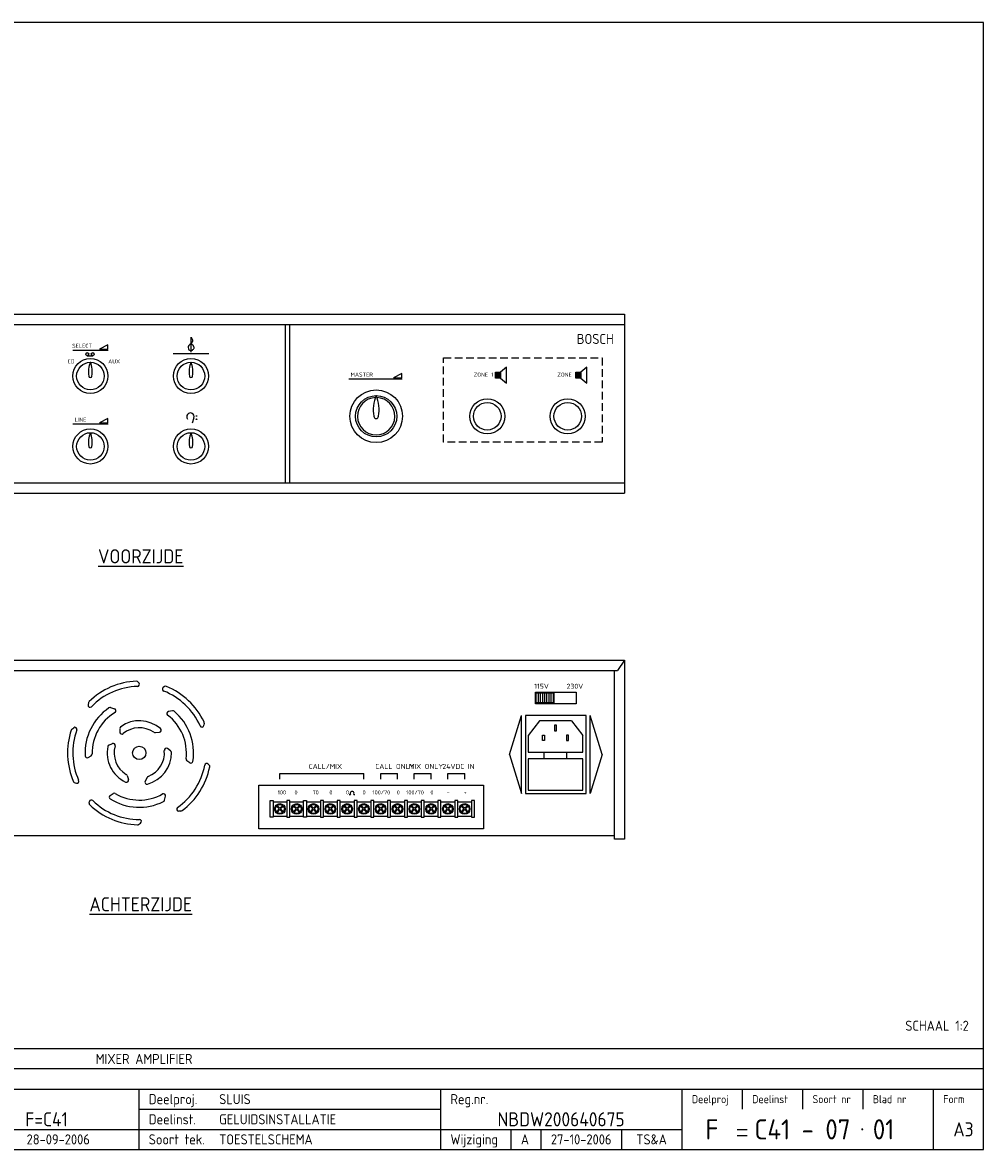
# Model space of a CAD drawing. Extents: x 20 to 820, y 20 to 580.
# Tile 2 of 2: x 342 to 820, y 20 to 580. Entities that reach past the tile are written whole.
import ezdxf
from ezdxf.enums import TextEntityAlignment as Align

# ---------------------------------------------------------------- set-up
doc = ezdxf.new("R2010")
doc.units = 0
doc.header["$LTSCALE"] = 15
doc.header["$MEASUREMENT"] = 0
doc.linetypes.add('HIDDEN', pattern=[0.375, 0.25, -0.125])
doc.layers.get('0').update_dxf_attribs({"linetype": 'CONTINUOUS'})
for name, color, linetype in [('0-25', 7, 'CONTINUOUS'), ('0-35', 2, 'CONTINUOUS'), ('0-50', 3, 'CONTINUOUS'), ('B-25', 7, 'CONTINUOUS'), ('B-35', 2, 'CONTINUOUS'), ('S-25', 7, 'CONTINUOUS')]:
    doc.layers.add(name, color=color, linetype=linetype)
doc.styles.add('ISO', font='iso.shx')
doc.styles.add('Maatvoering', font='iso.shx')
doc.styles.get("Standard").update_dxf_attribs({"font": 'iso.shx'})

# ---------------------------------------------------------------- blocks, each defined once
blk = doc.blocks.new('KADER-A3')
at = {"layer": '0-25'}
for p, q in [((410, 35), (10, 35)), ((410, 30), (10, 30)), ((350, 25), (350, 20)), ((365, 25), (365, 20)), ((380, 25), (380, 20)), ((200, 20), (275, 20)), ((150, 15), (335, 15)), ((292.5, 15), (292.5, 10)), ((300, 15), (300, 10)), ((320, 15), (320, 10))]:
    blk.add_line(p, q, dxfattribs=at)
at = {"layer": '0-35'}
for p, q in [((200, 25), (200, 10)), ((275, 25), (275, 10)), ((335, 25), (335, 10)), ((397.5, 25), (397.5, 10))]:
    blk.add_line(p, q, dxfattribs=at)
at = {"layer": '0-50'}
for p, q in [((10, 25), (410, 25)), ((348.75, 15), (351.25, 15)), ((348.75, 13.5), (351.25, 13.5))]:
    blk.add_line(p, q, dxfattribs=at)
blk.add_lwpolyline([(10, 10), (410, 10), (410, 290), (10, 290)], close=True, dxfattribs=at)
at = {"layer": '0-50', "const_width": 0.25}
blk.add_lwpolyline([(379.75, 15, 1), (380, 15, 1)], format="xyb", close=True, dxfattribs=at)
at = {"layer": '0-25', "style": 'ISO'}
for s, height, p in [('Deelproj.', 2.5, (202.5, 22.5)), ('Reg.nr.', 2.5, (277.5, 22.5)), ('Deelproj', 2, (337.5, 22.5)), ('Deelinst', 2, (352.5, 22.5)), ('Soort nr', 2, (367.5, 22.5)), ('Blad nr', 2, (382.5, 22.5)), ('Form', 2, (400, 22.5)), ('Deelinst.', 2.5, (202.5, 17.5)), ('Soort tek.', 2.5, (202.5, 12.5)), ('Wijziging', 2.5, (277.5, 12.5))]:
    blk.add_text(s, height=height, dxfattribs=at).set_placement(p, align=Align.MIDDLE_LEFT)
for tag, p in [('N', (220, 22.5)), ('B', (92.5, 17.5)), ('P', (220, 17.5)), ('C', (92.5, 12.5)), ('U', (220, 12.5)), ('REV', (295, 12.5))]:
    blk.add_attdef(tag, text='', height=2.5, dxfattribs=at).set_placement(p, align=Align.MIDDLE_LEFT)
for tag, p in [('W', (180, 12.5)), ('Z', (310, 12.5)), ('Y', (327.5, 12.5))]:
    blk.add_attdef(tag, text='', height=2.5, dxfattribs=at).set_placement(p, align=Align.MIDDLE)
at = {"layer": '0-35', "style": 'ISO'}
blk.add_attdef('RNR', text='', height=3.5, dxfattribs=at).set_placement((305, 17.5), align=Align.MIDDLE)
for tag, p in [('X', (178.5, 17.5)), ('FORM', (402.5, 15))]:
    blk.add_attdef(tag, text='', height=3.5, dxfattribs=at).set_placement(p, align=Align.MIDDLE_LEFT)
at = {"layer": '0-50', "style": 'ISO'}
for tag, p in [('M', (342.5, 15)), ('O', (365, 15))]:
    blk.add_attdef(tag, text='', height=5, dxfattribs=at).set_placement(p, align=Align.MIDDLE)
blk.add_attdef('Q', text='', height=5, dxfattribs=at).set_placement((382.5, 15), align=Align.MIDDLE_LEFT)
blk = doc.blocks.new('0066')
at = {"layer": 'S-25'}
for p, q in [((1.25, 3), (-1.25, 3)), ((-1.25, 3), (-1.25, 0)), ((-1.25, 0), (1.25, 0)), ((1.25, 3), (4.25, 5.5)), ((1.25, 0), (1.25, 3)), ((1.25, 0), (1.25, 3)), ((4.25, -2.5), (1.25, 0)), ((4.25, 5.5), (4.25, -2.5))]:
    blk.add_line(p, q, dxfattribs=at)
at = {"layer": 'B-25'}
blk.add_attdef('OM1', text='', height=2.5, dxfattribs=at).set_placement((0, 4.56), align=Align.CENTER)

msp = doc.modelspace()

# ---------------------------------------------------------------- hatches: boundary and pattern name
for points in [[(579.84, 406.29), (577.34, 406.29), (577.34, 403.29), (579.84, 403.29)], [(619.84, 406.29), (617.34, 406.29), (617.34, 403.29), (619.84, 403.29)]]:
    msp.add_hatch(color=256).paths.add_polyline_path(points)

# ---------------------------------------------------------------- linework, layer by layer
for p, q in [((159, 429.88), (641.6, 429.88)), ((472.9, 429.88), (472.9, 351.22)), ((474.9, 429.88), (474.9, 351.22)), ((426.06, 416.25), (426.06, 423.66)), ((367.18, 417.26), (384.9, 417.26)), ((374.42, 414.45), (377.17, 414.45)), ((384.69, 419.89), (380.44, 417.77)), ((380.44, 417.77), (384.69, 417.77)), ((384.69, 417.77), (384.69, 419.89)), ((417.18, 415.55), (434.9, 415.55)), ((530.85, 405.59), (526.6, 403.46)), ((526.6, 403.46), (530.85, 403.46)), ((530.85, 403.46), (530.85, 405.59)), ((504.4, 402.96), (531.06, 402.96)), ((384.69, 383.18), (380.44, 381.06)), ((380.44, 381.06), (384.69, 381.06)), ((384.69, 381.06), (384.69, 383.18)), ((427.45, 383.63), (426.6, 380.85)), ((367.18, 380.55), (384.9, 380.55)), ((159, 351.22), (641.6, 351.22)), ((162.62, 258), (637.98, 258)), ((636.6, 174.23), (636.6, 258)), ((641.6, 263.13), (637.98, 258)), ((399.79, 252.28), (400.2, 251.68)), ((412.82, 249.98), (412.23, 249.56)), ((598.53, 246.91), (598.53, 241.88)), ((599.63, 246.91), (599.63, 241.88)), ((600.68, 246.91), (600.68, 241.88)), ((601.79, 246.91), (601.79, 241.88)), ((602.77, 246.91), (602.77, 241.88)), ((603.88, 246.91), (603.88, 241.88)), ((604.93, 246.91), (604.93, 241.88)), ((606.03, 246.91), (606.03, 241.88)), ((375.04, 242.03), (374.8, 240.93)), ((386.02, 239.55), (388.01, 238.95)), ((416.82, 237.95), (414.79, 237.57)), ((432.58, 231.9), (432.42, 230.78)), ((366.8, 228.89), (367.69, 229.58)), ((390.63, 229.27), (390.66, 227.41)), ((408.15, 227.12), (410.26, 227.37)), ((385.22, 220.98), (386.94, 221.71)), ((415.85, 218.15), (414.29, 219.17)), ((374.82, 214.82), (376.35, 215.67)), ((425.42, 212.2), (423.98, 213.2)), ((435.01, 211), (434.49, 211.5)), ((368.37, 202.15), (369.08, 202.04)), ((394.23, 205.81), (394.85, 203.77)), ((404.2, 204.88), (403.22, 203)), ((470.22, 206.82), (511.97, 206.82)), ((470.22, 204.09), (470.22, 206.82)), ((511.97, 204.09), (511.97, 206.82)), ((520.32, 204.09), (520.32, 206.82)), ((520.32, 206.82), (528.67, 206.82)), ((528.67, 204.09), (528.67, 206.82)), ((537.02, 206.82), (545.37, 206.82)), ((537.02, 204.09), (537.02, 206.82)), ((545.37, 204.09), (545.37, 206.82)), ((553.72, 204.09), (553.72, 206.82)), ((553.72, 206.82), (562.07, 206.82)), ((562.07, 204.09), (562.07, 206.82)), ((385.82, 195.95), (387.32, 196.87)), ((504.72, 196.45), (505.31, 196.45)), ((506.91, 196.45), (507.47, 196.45)), ((375.36, 192.15), (375.5, 192.86)), ((412.87, 193.54), (413.33, 195.56)), ((466.79, 192.72), (473.65, 192.72)), ((469.87, 189.21), (468.5, 190.58)), ((470.22, 189.56), (468.85, 190.93)), ((470.21, 189.56), (471.59, 190.93)), ((470.57, 189.21), (471.94, 190.58)), ((475.14, 192.72), (482, 192.72)), ((478.22, 189.21), (476.85, 190.58)), ((478.57, 189.56), (477.2, 190.93)), ((478.56, 189.56), (479.94, 190.93)), ((478.92, 189.21), (480.29, 190.58)), ((483.49, 192.72), (490.35, 192.72)), ((486.56, 189.21), (485.2, 190.58)), ((486.92, 189.56), (485.55, 190.93)), ((486.91, 189.56), (488.29, 190.93)), ((487.27, 189.21), (488.64, 190.58)), ((491.84, 192.72), (498.7, 192.72)), ((494.91, 189.21), (493.55, 190.58)), ((495.27, 189.56), (493.9, 190.93)), ((495.26, 189.56), (496.64, 190.93)), ((495.62, 189.21), (496.99, 190.58)), ((500.19, 192.72), (507.05, 192.72)), ((503.26, 189.21), (501.89, 190.58)), ((503.62, 189.56), (502.25, 190.93)), ((503.61, 189.56), (504.99, 190.93)), ((503.97, 189.21), (505.34, 190.58)), ((508.54, 192.72), (515.4, 192.72)), ((511.61, 189.21), (510.24, 190.58)), ((511.97, 189.56), (510.6, 190.93)), ((511.96, 189.56), (513.34, 190.93)), ((512.32, 189.21), (513.69, 190.58)), ((516.89, 192.72), (523.75, 192.72)), ((519.96, 189.21), (518.59, 190.58)), ((520.32, 189.56), (518.95, 190.93)), ((520.31, 189.56), (521.69, 190.93)), ((520.67, 189.21), (522.04, 190.58)), ((525.24, 192.72), (532.1, 192.72)), ((528.31, 189.21), (526.94, 190.58)), ((528.67, 189.56), (527.3, 190.93)), ((528.66, 189.56), (530.04, 190.93)), ((529.02, 189.21), (530.39, 190.58)), ((533.59, 192.72), (540.45, 192.72)), ((536.66, 189.21), (535.29, 190.58)), ((537.02, 189.56), (535.65, 190.93)), ((537.01, 189.56), (538.39, 190.93)), ((537.37, 189.21), (538.74, 190.58)), ((541.94, 192.72), (548.8, 192.72)), ((545.01, 189.21), (543.64, 190.58)), ((545.37, 189.56), (544, 190.93)), ((545.36, 189.56), (546.74, 190.93)), ((545.72, 189.21), (547.09, 190.58)), ((550.29, 192.72), (557.15, 192.72)), ((553.36, 189.21), (551.99, 190.58)), ((553.72, 189.56), (552.35, 190.93)), ((553.71, 189.56), (555.09, 190.93)), ((554.07, 189.21), (555.44, 190.58)), ((558.64, 192.72), (565.5, 192.72)), ((561.71, 189.21), (560.34, 190.58)), ((562.07, 189.56), (560.7, 190.93)), ((562.06, 189.56), (563.44, 190.93)), ((562.42, 189.21), (563.79, 190.58)), ((421, 188.17), (419.88, 188.11)), ((466.79, 185.7), (473.65, 185.7)), ((468.5, 187.84), (469.87, 189.21)), ((468.85, 187.49), (470.22, 188.86)), ((471.59, 187.49), (470.22, 188.86)), ((471.94, 187.84), (470.57, 189.21)), ((475.14, 185.7), (482, 185.7)), ((476.85, 187.84), (478.22, 189.21)), ((477.2, 187.49), (478.57, 188.86)), ((479.94, 187.49), (478.57, 188.86)), ((480.29, 187.84), (478.92, 189.21)), ((483.49, 185.7), (490.35, 185.7)), ((485.2, 187.84), (486.56, 189.21)), ((485.55, 187.49), (486.92, 188.86)), ((488.29, 187.49), (486.92, 188.86)), ((488.64, 187.84), (487.27, 189.21)), ((491.84, 185.7), (498.7, 185.7)), ((493.55, 187.84), (494.91, 189.21)), ((493.9, 187.49), (495.27, 188.86)), ((496.64, 187.49), (495.27, 188.86)), ((496.99, 187.84), (495.62, 189.21)), ((500.19, 185.7), (507.05, 185.7)), ((501.89, 187.84), (503.26, 189.21)), ((502.25, 187.49), (503.62, 188.86)), ((504.99, 187.49), (503.62, 188.86)), ((505.34, 187.84), (503.97, 189.21)), ((508.54, 185.7), (515.4, 185.7)), ((510.24, 187.84), (511.61, 189.21)), ((510.6, 187.49), (511.97, 188.86)), ((513.34, 187.49), (511.97, 188.86)), ((513.69, 187.84), (512.32, 189.21)), ((516.89, 185.7), (523.75, 185.7)), ((518.59, 187.84), (519.96, 189.21)), ((518.95, 187.49), (520.32, 188.86)), ((521.69, 187.49), (520.32, 188.86)), ((522.04, 187.84), (520.67, 189.21)), ((525.24, 185.7), (532.1, 185.7)), ((526.94, 187.84), (528.31, 189.21)), ((527.3, 187.49), (528.67, 188.86)), ((530.04, 187.49), (528.67, 188.86)), ((530.39, 187.84), (529.02, 189.21)), ((533.59, 185.7), (540.45, 185.7)), ((535.29, 187.84), (536.66, 189.21)), ((535.65, 187.49), (537.02, 188.86)), ((538.39, 187.49), (537.02, 188.86)), ((538.74, 187.84), (537.37, 189.21)), ((541.94, 185.7), (548.8, 185.7)), ((543.64, 187.84), (545.01, 189.21)), ((544, 187.49), (545.37, 188.86)), ((546.74, 187.49), (545.37, 188.86)), ((547.09, 187.84), (545.72, 189.21)), ((550.29, 185.7), (557.15, 185.7)), ((551.99, 187.84), (553.36, 189.21)), ((552.35, 187.49), (553.72, 188.86)), ((555.09, 187.49), (553.72, 188.86)), ((555.44, 187.84), (554.07, 189.21)), ((558.64, 185.7), (565.5, 185.7)), ((560.34, 187.84), (561.71, 189.21)), ((560.7, 187.49), (562.07, 188.86)), ((563.44, 187.49), (562.07, 188.86)), ((563.79, 187.84), (562.42, 189.21)), ((399.95, 181.52), (400.9, 182.11)), ((164, 176.09), (636.6, 176.09))]:
    msp.add_line(p, q)
for points in [[(375.99, 411.18, 0.147994), (375.23, 404.34, 1), (376.75, 404.34, 0.147994)], [(425.99, 411.18, 0.147994), (425.23, 404.34, 1), (426.75, 404.34, 0.147994)], [(518.07, 394.6, 0.147994), (516.93, 384.34, 1), (519.21, 384.34, 0.147994)], [(375.99, 376.18, 0.147994), (375.23, 369.34, 1), (376.75, 369.34, 0.147994)], [(425.99, 376.18, 0.147994), (425.23, 369.34, 1), (426.75, 369.34, 0.147994)]]:
    msp.add_lwpolyline(points, format="xyb", close=True)
at = {"linetype": 'HIDDEN'}
msp.add_lwpolyline([(630.44, 371.51), (551.57, 371.51), (551.57, 413.34), (630.44, 413.34)], close=True, dxfattribs=at)
for points in [[(597.22, 247.25), (617.57, 247.25), (617.57, 241.4), (597.22, 241.4)], [(597.53, 246.91), (606.33, 246.91), (606.33, 241.88), (597.53, 241.88)], [(571.44, 179.25), (459.68, 179.25), (459.68, 200.98), (571.44, 200.98)], [(465.3, 193.33), (466.79, 193.33), (466.79, 185.09), (465.3, 185.09)], [(475.14, 193.33), (473.65, 193.33), (473.65, 185.09), (475.14, 185.09)], [(482, 193.33), (483.49, 193.33), (483.49, 185.09), (482, 185.09)], [(491.84, 193.33), (490.35, 193.33), (490.35, 185.09), (491.84, 185.09)], [(500.19, 193.33), (498.7, 193.33), (498.7, 185.09), (500.19, 185.09)], [(508.54, 193.33), (507.05, 193.33), (507.05, 185.09), (508.54, 185.09)], [(516.89, 193.33), (515.4, 193.33), (515.4, 185.09), (516.89, 185.09)], [(525.24, 193.33), (523.75, 193.33), (523.75, 185.09), (525.24, 185.09)], [(533.59, 193.33), (532.1, 193.33), (532.1, 185.09), (533.59, 185.09)], [(541.94, 193.33), (540.45, 193.33), (540.45, 185.09), (541.94, 185.09)], [(550.29, 193.33), (548.8, 193.33), (548.8, 185.09), (550.29, 185.09)], [(558.64, 193.33), (557.15, 193.33), (557.15, 185.09), (558.64, 185.09)], [(566.99, 193.33), (565.5, 193.33), (565.5, 185.09), (566.99, 185.09)]]:
    msp.add_lwpolyline(points, close=True)
for centre, radius in [((374.42, 415.2), 0.755), ((377.17, 415.2), 0.755), ((375.99, 404.34), 8.72), ((375.99, 404.34), 6.84), ((425.99, 404.34), 8.72), ((425.99, 404.34), 6.84), ((518.07, 384.34), 13.09), ((518.07, 384.34), 10.26), ((573.3, 384.34), 8.72), ((613.3, 384.34), 8.72), ((573.3, 384.34), 6.84), ((613.3, 384.34), 6.84), ((428.74, 384.49), 0.151), ((428.74, 382.84), 0.151), ((375.99, 369.34), 8.72), ((375.99, 369.34), 6.84), ((425.99, 369.34), 8.72), ((425.99, 369.34), 6.84), ((400.3, 217.04), 3.31), ((470.22, 189.21), 2.63), ((470.22, 189.21), 2.19), ((478.57, 189.21), 2.63), ((478.57, 189.21), 2.19), ((486.92, 189.21), 2.63), ((486.92, 189.21), 2.19), ((495.27, 189.21), 2.63), ((495.27, 189.21), 2.19), ((503.62, 189.21), 2.63), ((503.62, 189.21), 2.19), ((511.97, 189.21), 2.63), ((511.97, 189.21), 2.19), ((520.32, 189.21), 2.63), ((520.32, 189.21), 2.19), ((528.67, 189.21), 2.63), ((528.67, 189.21), 2.19), ((537.02, 189.21), 2.63), ((537.02, 189.21), 2.19), ((545.37, 189.21), 2.63), ((545.37, 189.21), 2.19), ((553.72, 189.21), 2.63), ((553.72, 189.21), 2.19), ((562.07, 189.21), 2.63), ((562.07, 189.21), 2.19)]:
    msp.add_circle(centre, radius)
for centre, radius, start, end in [((518.07, 384.34), 9.3, 92.3401, 87.6599), ((425.7, 384.16), 1.83, 343.1339, 220.3728), ((400.3, 217.04), 35.69, 92.2007, 134.4208), ((398.97, 251.71), 1, 34.4474, 92.2007), ((400.3, 217.04), 33.08, 91.5532, 136.0003), ((399.38, 251.12), 1, 271.5532, 34.4474), ((412.81, 248.75), 1, 125.57, 248.4642), ((400.3, 217.04), 33.08, 24.0171, 68.4642), ((413.4, 249.17), 1, 67.8167, 125.57), ((400.3, 217.04), 35.69, 25.5966, 67.8167), ((375.78, 240.72), 1, 167.8976, 316.0003), ((376.02, 241.82), 1, 134.4208, 167.8976), ((400.3, 217.04), 27, 124.0547, 182.9781), ((400.3, 217.04), 23.44, 120.979, 181.1679), ((385.74, 238.59), 1, 73.3643, 124.0547), ((387.72, 238), 1, 300.979, 73.3643), ((414.98, 236.58), 1, 100.7034, 233.0887), ((400.3, 217.04), 23.44, 352.8998, 53.0887), ((417.01, 236.97), 1, 50.013, 100.7034), ((400.3, 217.04), 27, 351.0896, 50.013), ((368.31, 228.79), 1, 339.835, 127.9376), ((391.63, 229.29), 1, 125.3002, 180.8716), ((400.3, 217.04), 16, 48.9735, 125.3002), ((431.43, 230.92), 1, 204.0171, 352.1198), ((431.59, 232.03), 1, 352.1198, 25.5966), ((400.3, 217.04), 35.69, 161.4144, 203.6346), ((367.42, 228.1), 1, 127.9376, 161.4144), ((400.3, 217.04), 33.08, 159.835, 204.282), ((391.66, 227.42), 1, 180.8716, 309.777), ((400.3, 217.04), 12.5, 55.0443, 129.777), ((408.04, 228.11), 1, 235.0443, 276.7241), ((410.15, 228.36), 1, 276.7241, 48.9735), ((400.3, 217.04), 16, 168.3966, 244.7234), ((385.61, 220.06), 1, 112.8252, 168.3966), ((387.33, 220.78), 1, 343.9198, 112.8252), ((400.3, 217.04), 12.5, 163.9198, 238.6525), ((413.74, 218.34), 1, 56.5911, 185.4965), ((374.33, 215.69), 1, 182.9781, 299.0397), ((375.87, 216.55), 1, 299.0397, 1.1679), ((400.3, 217.04), 16, 284.6929, 1.0197), ((400.3, 217.04), 12.5, 290.7638, 5.4965), ((415.3, 217.31), 1, 1.0197, 56.5911), ((424.55, 214.02), 1, 172.8998, 235.028), ((425.99, 213.02), 1, 235.028, 351.0896), ((400.3, 217.04), 33.08, 304.9523, 349.3994), ((400.3, 217.04), 35.69, 306.5318, 348.7519), ((433.8, 210.77), 1, 46.5052, 169.3994), ((434.33, 210.28), 1, 348.7519, 46.5052), ((368.52, 203.14), 1, 203.6346, 261.3878), ((369.23, 203.03), 1, 261.3878, 24.282), ((393.9, 203.48), 1, 244.7234, 16.9727), ((393.28, 205.51), 1, 16.9727, 58.6525), ((404.1, 202.54), 1, 152.4436, 284.6929), ((405.09, 204.42), 1, 110.7638, 152.4436), ((387.84, 196.02), 1, 59.3577, 121.486), ((400.3, 217.04), 23.44, 239.3577, 299.5467), ((412.35, 195.79), 1, 347.1614, 119.5467), ((506.11, 196.96), 0.951, 327.436, 212.564), ((376.34, 191.95), 1, 168.5667, 226.32), ((376.48, 192.66), 1, 45.6725, 168.5667), ((400.3, 217.04), 35.69, 226.32, 268.5401), ((400.3, 217.04), 33.08, 225.6725, 270.1196), ((386.35, 195.1), 1, 121.486, 237.5476), ((400.3, 217.04), 27, 237.5476, 296.471), ((411.89, 193.77), 1, 296.471, 347.1614), ((419.83, 189.11), 1, 124.9523, 273.055), ((420.95, 189.17), 1, 273.055, 306.5318), ((399.42, 182.36), 1, 268.5401, 302.0169), ((400.37, 182.96), 1, 302.0169, 90.1196)]:
    msp.add_arc(centre, radius, start, end)
at = {"start_tangent": (0.351249, -0.936282), "end_tangent": (-0.874242, -0.48549)}
msp.add_spline([(426.06, 423.66), (426.69, 422.4), (426.39, 420.89), (424.88, 419.54), (424.97, 417.44), (426.39, 417.11), (427.4, 417.95), (427.23, 419.29), (426.25, 420), (426.26, 419.95)], degree=3, dxfattribs=at)
at = {"layer": 'B-25', "ltscale": 10}
for p, q in [((584.4, 216.28), (590.26, 235.6)), ((590.26, 196.95), (590.26, 235.6)), ((624.53, 196.95), (624.53, 235.6)), ((630.39, 216.28), (624.53, 235.6)), ((599.21, 233.08), (593.58, 225.71)), ((615.22, 233.08), (620.85, 225.71)), ((584.4, 216.28), (590.26, 196.95)), ((630.39, 216.28), (624.53, 196.95))]:
    msp.add_line(p, q, dxfattribs=at)
for points in [[(592.31, 196.95), (622.48, 196.95), (622.48, 235.6), (592.31, 235.6)], [(606.72, 228.1), (607.71, 228.1), (607.71, 230.79), (606.72, 230.79)], [(601.71, 223.27), (600.72, 223.27), (600.72, 225.95), (601.71, 225.95)], [(612.72, 223.27), (613.71, 223.27), (613.71, 225.95), (612.72, 225.95)], [(593.58, 198.61), (620.85, 198.61), (620.85, 214.19), (593.58, 214.19)]]:
    msp.add_lwpolyline(points, close=True, dxfattribs=at)
for points in [[(615.22, 233.08), (599.21, 233.08)], [(593.58, 225.71), (593.58, 217.5), (620.85, 217.5), (620.85, 225.71)], [(601.5, 217.5), (601.5, 214.19)], [(612.92, 214.19), (612.92, 217.5)]]:
    msp.add_lwpolyline(points, dxfattribs=at)
at = {"layer": 'S-25', "ltscale": 10}
for p, q in [((159, 435), (641.6, 435)), ((641.6, 435), (641.6, 346.1)), ((159, 346.1), (641.6, 346.1)), ((159, 263.13), (641.6, 263.13)), ((641.6, 263.13), (641.6, 174.23)), ((641.6, 174.23), (636.6, 174.23))]:
    msp.add_line(p, q, dxfattribs=at)

# ---------------------------------------------------------------- block references
ref = msp.add_blockref('KADER-A3', (0, 0), dxfattribs=dict(xscale=2, yscale=2, zscale=2))
ref.add_attrib('N', 'SLUIS', dxfattribs={"layer": '0-25', "height": 5, "style": 'ISO'}).set_placement((440, 45), align=Align.MIDDLE_LEFT)
ref.add_attrib('P', 'GELUIDSINSTALLATIE', dxfattribs={"layer": '0-25', "height": 5, "style": 'ISO'}).set_placement((440, 35), align=Align.MIDDLE_LEFT)
ref.add_attrib('U', 'TOESTELSCHEMA', dxfattribs={"layer": '0-25', "height": 5, "style": 'ISO'}).set_placement((440, 25), align=Align.MIDDLE_LEFT)
ref.add_attrib('M', 'F', dxfattribs={"layer": '0-50', "height": 10, "style": 'ISO'}).set_placement((685, 30), align=Align.MIDDLE)
ref.add_attrib('O', 'C41 - 07', dxfattribs={"layer": '0-50', "height": 10, "style": 'ISO'}).set_placement((730, 30), align=Align.MIDDLE)
ref.add_attrib('Q', '01', dxfattribs={"layer": '0-50', "height": 10, "style": 'ISO'}).set_placement((765, 30), align=Align.MIDDLE_LEFT)
ref.add_attrib('X', 'F=C41', dxfattribs={"layer": '0-35', "height": 7, "style": 'ISO'}).set_placement((343.62, 35), align=Align.MIDDLE_LEFT)
ref.add_attrib('RNR', 'NBDW200640675', dxfattribs={"layer": '0-35', "height": 7, "style": 'ISO'}).set_placement((610, 35), align=Align.MIDDLE)
ref.add_attrib('W', '28-09-2006', dxfattribs={"layer": '0-25', "height": 5, "style": 'ISO'}).set_placement((360, 25), align=Align.MIDDLE)
ref.add_attrib('FORM', 'A3', dxfattribs={"layer": '0-35', "height": 7, "style": 'ISO'}).set_placement((805, 30), align=Align.MIDDLE_LEFT)
ref.add_attrib('REV', 'A', dxfattribs={"layer": '0-25', "height": 5, "style": 'ISO'}).set_placement((590, 25), align=Align.MIDDLE_LEFT)
ref.add_attrib('Z', '27-10-2006', dxfattribs={"layer": '0-25', "height": 5, "style": 'ISO'}).set_placement((620, 25), align=Align.MIDDLE)
ref.add_attrib('Y', 'TS&A', dxfattribs={"layer": '0-25', "height": 5, "style": 'ISO'}).set_placement((655, 25), align=Align.MIDDLE)
at = {"layer": 'S-25', "linetype": 'HIDDEN', "xscale": -1, "rotation": 180}
for p in [(578.59, 406.29), (618.59, 406.29)]:
    msp.add_blockref('0066', p, dxfattribs=at)

# ---------------------------------------------------------------- texts
at = {"layer": 'B-25', "ltscale": 10, "style": 'Maatvoering'}
for s, height, p in [('SELECT', 2, (366.9, 418.36)), ('BOSCH', 5, (617.82, 420.28)), ('CD', 2, (364.64, 410.61)), ('AUX', 2, (384.85, 410.61)), ('MASTER', 2, (505.36, 404.05)), ('ZONE 1', 2, (566.57, 404.05)), ('ZONE 2', 2, (608.14, 404.05)), ('LINE', 2, (368.14, 381.65)), ('115V', 2.5, (596.62, 248.93)), ('230V', 2.5, (612.76, 248.93)), ('CALL/MIX', 2.5, (484.5, 209.09)), ('CALL ONLY', 2.5, (517.62, 209.09)), ('MIX ONLY', 2.5, (534.31, 209.09)), ('24VDC IN', 2.5, (551.01, 209.09)), ('100', 2, (469.09, 196.42)), ('0', 2, (477.46, 196.42)), ('70', 2, (486.43, 196.42)), ('0', 2, (494.8, 196.42)), ('0', 2, (503.05, 196.42)), ('0', 2, (511.31, 196.42)), ('100/70', 2, (516.21, 196.42)), ('0', 2, (528.29, 196.42)), ('100/70', 2, (532.95, 196.42)), ('0', 2, (545.03, 196.42)), ('-', 2, (553.17, 196.42)), ('+', 2, (561.54, 196.42))]:
    msp.add_text(s, height=height, dxfattribs=at).set_placement(p)
for s, p in [('SCHAAL 1:2', (796.93, 78.97)), ('MIXER AMPLIFIER', (402.65, 62.49))]:
    msp.add_text(s, height=5, dxfattribs=at).set_placement(p, align=Align.CENTER)
at = {"layer": 'B-35', "ltscale": 10, "style": 'Maatvoering'}
for s, p in [('%%UVOORZIJDE', (401, 311.24)), ('%%UACHTERZIJDE', (401, 138.34))]:
    msp.add_text(s, height=7, dxfattribs=at).set_placement(p, align=Align.CENTER)

doc.saveas('drawing.dxf')
